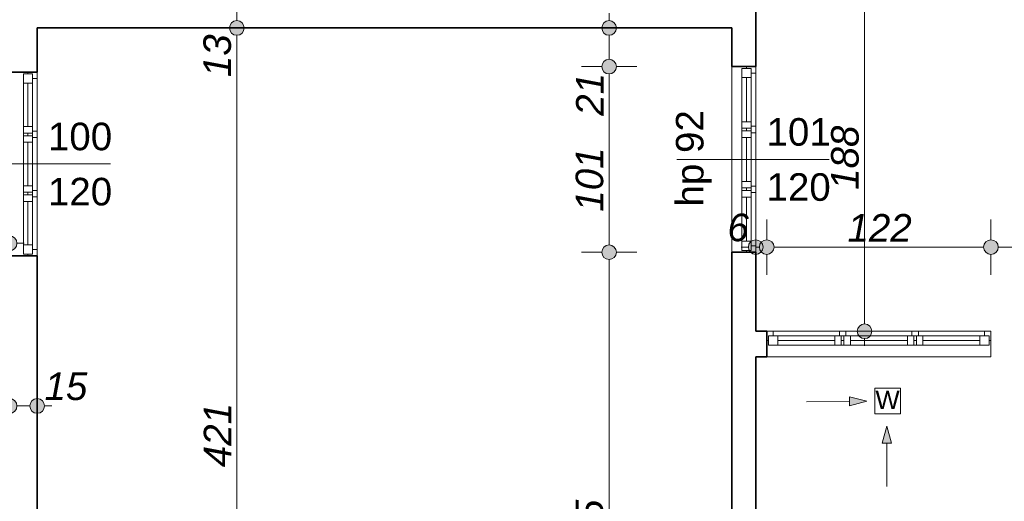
# Model space of a CAD drawing. Header units: millimetres. Extents: x -13944 to 84772, y -78836 to -35317.
# Tile 19 of 85: x 13473 to 18831, y -60218 to -57598. Entities that reach past the tile are written whole.
import ezdxf

# ---------------------------------------------------------------- set-up
doc = ezdxf.new("R2010")
doc.units = ezdxf.units.MM
doc.header["$MEASUREMENT"] = 0
for name, color, linetype, lineweight in [('_podkład_Nr_pióra__1', 7, 'Continuous', 0), ('Instalacje - Went_Klim_Nr_pióra__42', 150, 'Continuous', 13), ('Konstrukcja - Ściany zew_Nr_pióra__6', 7, 'Continuous', 35), ('Okna ArchiCADa_Nr_pióra__1', 7, 'Continuous', 0), ('Wymiarowanie - Ogólne_Nr_pióra__82', 114, 'Continuous', 13), ('Znaczniki okien ArchiCADa_Nr_pióra__1', 7, 'Continuous', 0), ('Znaczniki okien ArchiCADa_Nr_pióra__7', 7, 'Continuous', 70)]:
    doc.layers.add(name, color=color, linetype=linetype, lineweight=lineweight)
doc.layers.add('Wymiarowanie - Ogólne', color=7, linetype='Continuous')
doc.styles.add('GENERATED_STYLE_1', font='txt')
doc.styles.add('GENERATED_STYLE_3', font='txt')
doc.dimstyles.new('GENERATED_STYLE__1', dxfattribs={"dimtxt": 150, "dimasz": 152, "dimexe": 0.18, "dimexo": 0, "dimgap": 0.09, "dimtad": 1, "dimlfac": 0.1, "dimzin": 0, "dimdsep": 46, "dimtxsty": 'GENERATED_STYLE_3', "dimblk": 'ARROWHEAD_11', "dimblk1": 'ARROWHEAD_11', "dimblk2": 'ARROWHEAD_11', "dimcen": 0.09, "dimclrd": 114, "dimclre": 114, "dimclrt": 114, "dimazin": 0, "dimtfac": 1, "dimtdec": 4, "dimtmove": 0, "dimatfit": 3, "dimfxl": 1, "dimtolj": 1, "dimtzin": 0, "dimarcsym": 0})
doc.dimstyles.new('GENERATED_STYLE__2', dxfattribs={"dimtxt": 150, "dimasz": 152, "dimexe": 0.18, "dimexo": 0, "dimgap": 0.09, "dimtad": 1, "dimtih": 1, "dimtoh": 1, "dimlfac": 0.1, "dimzin": 0, "dimdsep": 46, "dimtxsty": 'GENERATED_STYLE_3', "dimblk": 'ARROWHEAD_11', "dimblk1": 'ARROWHEAD_11', "dimblk2": 'ARROWHEAD_11', "dimcen": 0.09, "dimclrd": 114, "dimclre": 114, "dimclrt": 114, "dimazin": 0, "dimtfac": 1, "dimtdec": 4, "dimtmove": 0, "dimatfit": 3, "dimfxl": 1, "dimtolj": 1, "dimtzin": 0, "dimarcsym": 0})

# ---------------------------------------------------------------- blocks, each defined once
blk = doc.blocks.new('*D225')
at = {"layer": 'Wymiarowanie - Ogólne_Nr_pióra__82', "linetype": 'Continuous'}
for points in [[(13458, -59699.3), (13455, -59684), (13446.3, -59671), (13433.3, -59662.3), (13418, -59659.3), (13402.7, -59662.3), (13389.7, -59671), (13381.1, -59684), (13378, -59699.3), (13381.1, -59714.6), (13389.7, -59727.6), (13402.7, -59736.2), (13418, -59739.3), (13433.3, -59736.2), (13446.3, -59727.6), (13455, -59714.6)], [(13608, -59699.3), (13605, -59684), (13596.3, -59671), (13583.3, -59662.3), (13568, -59659.3), (13552.7, -59662.3), (13539.7, -59671), (13531.1, -59684), (13528, -59699.3), (13531.1, -59714.6), (13539.7, -59727.6), (13552.7, -59736.2), (13568, -59739.3), (13583.3, -59736.2), (13596.3, -59727.6), (13605, -59714.6)]]:
    blk.add_hatch(color=256, dxfattribs=at).paths.add_polyline_path(points)
for p, q in [((13418, -59659.3), (13418, -59549.3)), ((13568, -59659.3), (13568, -59549.3)), ((13458, -59699.3), (13528, -59699.3)), ((13608, -59699.3), (13648, -59699.3)), ((13418, -59849.3), (13418, -59739.3)), ((13568, -59849.3), (13568, -59739.3))]:
    blk.add_line(p, q, dxfattribs=at)
for centre in [(13418, -59699.3), (13568, -59699.3)]:
    blk.add_circle(centre, 40, dxfattribs=at)
at = {"layer": 'Wymiarowanie - Ogólne_Nr_pióra__82', "insert": (13608, -59669.3), "char_height": 150, "attachment_point": 7, "style": 'GENERATED_STYLE_3'}
blk.add_mtext('\\A1;{\\fArial|b0|i1|c238|p38;15}', dxfattribs=at)
blk = doc.blocks.new('ARROWHEAD_11')
at = {"color": 0, "linetype": 'Continuous', "lineweight": 0}
blk.add_line((0, 0), (-1, 0), dxfattribs=at)
at = {"color": 0, "linetype": 'Continuous', "lineweight": 0, "const_width": 0.25, "flags": 128}
blk.add_lwpolyline([(-0.125, 0, 1), (0.125, 0, 1)], format="xyb", close=True, dxfattribs=at)
blk = doc.blocks.new('*D259')
at = {"layer": 'Wymiarowanie - Ogólne_Nr_pióra__82', "linetype": 'Continuous'}
for points in [[(6678, -58814.3), (6675, -58799), (6666.3, -58786.1), (6653.3, -58777.4), (6638, -58774.3), (6622.7, -58777.4), (6609.7, -58786.1), (6601.1, -58799), (6598, -58814.3), (6601.1, -58829.7), (6609.7, -58842.6), (6622.7, -58851.3), (6638, -58854.3), (6653.3, -58851.3), (6666.3, -58842.6), (6675, -58829.7)], [(13458, -58814.3), (13455, -58799), (13446.3, -58786.1), (13433.3, -58777.4), (13418, -58774.3), (13402.7, -58777.4), (13389.7, -58786.1), (13381.1, -58799), (13378, -58814.3), (13381.1, -58829.7), (13389.7, -58842.6), (13402.7, -58851.3), (13418, -58854.3), (13433.3, -58851.3), (13446.3, -58842.6), (13455, -58829.7)]]:
    blk.add_hatch(color=256, dxfattribs=at).paths.add_polyline_path(points)
for p, q in [((6638, -58774.3), (6638, -58664.3)), ((13418, -58774.3), (13418, -58664.3)), ((6558, -58814.3), (6598, -58814.3)), ((6678, -58814.3), (13378, -58814.3)), ((13458, -58814.3), (13498, -58814.3)), ((6638, -58964.3), (6638, -58854.3)), ((13418, -58964.3), (13418, -58854.3))]:
    blk.add_line(p, q, dxfattribs=at)
for centre in [(6638, -58814.3), (13418, -58814.3)]:
    blk.add_circle(centre, 40, dxfattribs=at)
at = {"layer": 'Wymiarowanie - Ogólne_Nr_pióra__82', "insert": (9857.3, -58784.3), "char_height": 150, "attachment_point": 7, "style": 'GENERATED_STYLE_3'}
blk.add_mtext('\\A1;{\\fArial|b0|i1|c238|p38;678}', dxfattribs=at)
blk = doc.blocks.new('*D275')
at = {"layer": 'Wymiarowanie - Ogólne_Nr_pióra__82', "linetype": 'Continuous'}
for points in [[(14694.6, -57643), (14691.6, -57627.6), (14682.9, -57614.7), (14669.9, -57606), (14654.6, -57603), (14639.3, -57606), (14626.3, -57614.7), (14617.6, -57627.6), (14614.6, -57643), (14617.6, -57658.3), (14626.3, -57671.2), (14639.3, -57679.9), (14654.6, -57683), (14669.9, -57679.9), (14682.9, -57671.2), (14691.6, -57658.3)], [(14694.6, -61853), (14691.6, -61837.6), (14682.9, -61824.7), (14669.9, -61816), (14654.6, -61813), (14639.3, -61816), (14626.3, -61824.7), (14617.6, -61837.6), (14614.6, -61853), (14617.6, -61868.3), (14626.3, -61881.2), (14639.3, -61889.9), (14654.6, -61893), (14669.9, -61889.9), (14682.9, -61881.2), (14691.6, -61868.3)]]:
    blk.add_hatch(color=256, dxfattribs=at).paths.add_polyline_path(points)
for p, q in [((14614.6, -57643), (14504.6, -57643)), ((14804.6, -57643), (14694.6, -57643)), ((14654.6, -61813), (14654.6, -57683)), ((14614.6, -61853), (14504.6, -61853)), ((14804.6, -61853), (14694.6, -61853))]:
    blk.add_line(p, q, dxfattribs=at)
for centre in [(14654.6, -57643), (14654.6, -61853)]:
    blk.add_circle(centre, 40, dxfattribs=at)
at = {"layer": 'Wymiarowanie - Ogólne_Nr_pióra__82', "char_height": 150, "attachment_point": 7, "rotation": 90, "style": 'GENERATED_STYLE_3'}
for s, insert in [('\\A1;{\\fArial|b0|i1|c238|p38;13}', (14624.6, -57910.6)), ('\\A1;{\\fArial|b0|i1|c238|p38;421}', (14624.6, -60032.5))]:
    blk.add_mtext(s, dxfattribs=dict(at, insert=insert))
blk = doc.blocks.new('*D276')
at = {"layer": 'Wymiarowanie - Ogólne_Nr_pióra__82', "linetype": 'Continuous'}
for points in [[(14694.6, -57513), (14691.6, -57497.6), (14682.9, -57484.7), (14669.9, -57476), (14654.6, -57473), (14639.3, -57476), (14626.3, -57484.7), (14617.6, -57497.6), (14614.6, -57513), (14617.6, -57528.3), (14626.3, -57541.2), (14639.3, -57549.9), (14654.6, -57553), (14669.9, -57549.9), (14682.9, -57541.2), (14691.6, -57528.3)], [(14694.6, -57643), (14691.6, -57627.6), (14682.9, -57614.7), (14669.9, -57606), (14654.6, -57603), (14639.3, -57606), (14626.3, -57614.7), (14617.6, -57627.6), (14614.6, -57643), (14617.6, -57658.3), (14626.3, -57671.2), (14639.3, -57679.9), (14654.6, -57683), (14669.9, -57679.9), (14682.9, -57671.2), (14691.6, -57658.3)]]:
    blk.add_hatch(color=256, dxfattribs=at).paths.add_polyline_path(points)
for p, q in [((14614.6, -57513), (14504.6, -57513)), ((14804.6, -57513), (14694.6, -57513)), ((14654.6, -57603), (14654.6, -57553)), ((14614.6, -57643), (14504.6, -57643)), ((14804.6, -57643), (14694.6, -57643))]:
    blk.add_line(p, q, dxfattribs=at)
for centre in [(14654.6, -57513), (14654.6, -57643)]:
    blk.add_circle(centre, 40, dxfattribs=at)
blk = doc.blocks.new('*D283')
at = {"layer": 'Wymiarowanie - Ogólne_Nr_pióra__82', "linetype": 'Continuous'}
for points in [[(16720.2, -58863), (16717.2, -58847.6), (16708.5, -58834.7), (16695.5, -58826), (16680.2, -58823), (16664.9, -58826), (16651.9, -58834.7), (16643.3, -58847.6), (16640.2, -58863), (16643.3, -58878.3), (16651.9, -58891.2), (16664.9, -58899.9), (16680.2, -58903), (16695.5, -58899.9), (16708.5, -58891.2), (16717.2, -58878.3)], [(16720.2, -61913), (16717.2, -61897.6), (16708.5, -61884.7), (16695.5, -61876), (16680.2, -61873), (16664.9, -61876), (16651.9, -61884.7), (16643.3, -61897.6), (16640.2, -61913), (16643.3, -61928.3), (16651.9, -61941.2), (16664.9, -61949.9), (16680.2, -61953), (16695.5, -61949.9), (16708.5, -61941.2), (16717.2, -61928.3)]]:
    blk.add_hatch(color=256, dxfattribs=at).paths.add_polyline_path(points)
for p, q in [((16640.2, -58863), (16530.2, -58863)), ((16830.2, -58863), (16720.2, -58863)), ((16680.2, -61873), (16680.2, -58903)), ((16640.2, -61913), (16530.2, -61913)), ((16830.2, -61913), (16720.2, -61913))]:
    blk.add_line(p, q, dxfattribs=at)
for centre in [(16680.2, -58863), (16680.2, -61913)]:
    blk.add_circle(centre, 40, dxfattribs=at)
at = {"layer": 'Wymiarowanie - Ogólne_Nr_pióra__82', "insert": (16650.2, -60558.7), "char_height": 150, "attachment_point": 7, "rotation": 90, "style": 'GENERATED_STYLE_3'}
blk.add_mtext('\\A1;{\\fArial|b0|i1|c238|p38;305}', dxfattribs=at)
blk = doc.blocks.new('*D284')
at = {"layer": 'Wymiarowanie - Ogólne_Nr_pióra__82', "linetype": 'Continuous'}
for points in [[(16720.2, -57853), (16717.2, -57837.6), (16708.5, -57824.7), (16695.5, -57816), (16680.2, -57813), (16664.9, -57816), (16651.9, -57824.7), (16643.3, -57837.6), (16640.2, -57853), (16643.3, -57868.3), (16651.9, -57881.2), (16664.9, -57889.9), (16680.2, -57893), (16695.5, -57889.9), (16708.5, -57881.2), (16717.2, -57868.3)], [(16720.2, -58863), (16717.2, -58847.6), (16708.5, -58834.7), (16695.5, -58826), (16680.2, -58823), (16664.9, -58826), (16651.9, -58834.7), (16643.3, -58847.6), (16640.2, -58863), (16643.3, -58878.3), (16651.9, -58891.2), (16664.9, -58899.9), (16680.2, -58903), (16695.5, -58899.9), (16708.5, -58891.2), (16717.2, -58878.3)]]:
    blk.add_hatch(color=256, dxfattribs=at).paths.add_polyline_path(points)
for p, q in [((16640.2, -57853), (16530.2, -57853)), ((16830.2, -57853), (16720.2, -57853)), ((16680.2, -58823), (16680.2, -57893)), ((16640.2, -58863), (16530.2, -58863)), ((16830.2, -58863), (16720.2, -58863))]:
    blk.add_line(p, q, dxfattribs=at)
for centre in [(16680.2, -57853), (16680.2, -58863)]:
    blk.add_circle(centre, 40, dxfattribs=at)
at = {"layer": 'Wymiarowanie - Ogólne_Nr_pióra__82', "char_height": 150, "attachment_point": 7, "rotation": 90, "style": 'GENERATED_STYLE_3'}
for s, insert in [('\\A1;{\\fArial|b0|i1|c238|p38;21}', (16650.2, -58120.6)), ('\\A1;{\\fArial|b0|i1|c238|p38;101}', (16650.2, -58642.5))]:
    blk.add_mtext(s, dxfattribs=dict(at, insert=insert))
blk = doc.blocks.new('*D285')
at = {"layer": 'Wymiarowanie - Ogólne_Nr_pióra__82', "linetype": 'Continuous'}
for points in [[(16720.2, -57643), (16717.2, -57627.6), (16708.5, -57614.7), (16695.5, -57606), (16680.2, -57603), (16664.9, -57606), (16651.9, -57614.7), (16643.3, -57627.6), (16640.2, -57643), (16643.3, -57658.3), (16651.9, -57671.2), (16664.9, -57679.9), (16680.2, -57683), (16695.5, -57679.9), (16708.5, -57671.2), (16717.2, -57658.3)], [(16720.2, -57853), (16717.2, -57837.6), (16708.5, -57824.7), (16695.5, -57816), (16680.2, -57813), (16664.9, -57816), (16651.9, -57824.7), (16643.3, -57837.6), (16640.2, -57853), (16643.3, -57868.3), (16651.9, -57881.2), (16664.9, -57889.9), (16680.2, -57893), (16695.5, -57889.9), (16708.5, -57881.2), (16717.2, -57868.3)]]:
    blk.add_hatch(color=256, dxfattribs=at).paths.add_polyline_path(points)
for p, q in [((16680.2, -57603), (16680.2, -57563)), ((16640.2, -57643), (16530.2, -57643)), ((16830.2, -57643), (16720.2, -57643)), ((16680.2, -57813), (16680.2, -57683)), ((16640.2, -57853), (16530.2, -57853)), ((16830.2, -57853), (16720.2, -57853))]:
    blk.add_line(p, q, dxfattribs=at)
for centre in [(16680.2, -57643), (16680.2, -57853)]:
    blk.add_circle(centre, 40, dxfattribs=at)
blk = doc.blocks.new('*D298')
at = {"layer": 'Wymiarowanie - Ogólne_Nr_pióra__82', "linetype": 'Continuous'}
for points in [[(17518, -58835.2), (17515, -58819.9), (17506.3, -58806.9), (17493.3, -58798.2), (17478, -58795.2), (17462.7, -58798.2), (17449.7, -58806.9), (17441.1, -58819.9), (17438, -58835.2), (17441.1, -58850.5), (17449.7, -58863.5), (17462.7, -58872.1), (17478, -58875.2), (17493.3, -58872.1), (17506.3, -58863.5), (17515, -58850.5)], [(17578, -58835.2), (17575, -58819.9), (17566.3, -58806.9), (17553.3, -58798.2), (17538, -58795.2), (17522.7, -58798.2), (17509.7, -58806.9), (17501.1, -58819.9), (17498, -58835.2), (17501.1, -58850.5), (17509.7, -58863.5), (17522.7, -58872.1), (17538, -58875.2), (17553.3, -58872.1), (17566.3, -58863.5), (17575, -58850.5)]]:
    blk.add_hatch(color=256, dxfattribs=at).paths.add_polyline_path(points)
for p, q in [((17478, -58795.2), (17478, -58685.2)), ((17538, -58795.2), (17538, -58685.2)), ((17398, -58835.2), (17438, -58835.2)), ((17478, -58835.2), (17498, -58835.2)), ((17478, -58985.2), (17478, -58875.2)), ((17538, -58985.2), (17538, -58875.2))]:
    blk.add_line(p, q, dxfattribs=at)
for centre in [(17478, -58835.2), (17538, -58835.2)]:
    blk.add_circle(centre, 40, dxfattribs=at)
at = {"layer": 'Wymiarowanie - Ogólne_Nr_pióra__82', "insert": (17324.2, -58805.2), "char_height": 150, "attachment_point": 7, "style": 'GENERATED_STYLE_3'}
blk.add_mtext('\\A1;{\\fArial|b0|i1|c238|p38;6}', dxfattribs=at)
blk = doc.blocks.new('*D299')
at = {"layer": 'Wymiarowanie - Ogólne_Nr_pióra__82', "linetype": 'Continuous'}
for points in [[(17578, -58835.2), (17575, -58819.9), (17566.3, -58806.9), (17553.3, -58798.2), (17538, -58795.2), (17522.7, -58798.2), (17509.7, -58806.9), (17501.1, -58819.9), (17498, -58835.2), (17501.1, -58850.5), (17509.7, -58863.5), (17522.7, -58872.1), (17538, -58875.2), (17553.3, -58872.1), (17566.3, -58863.5), (17575, -58850.5)], [(18798, -58835.2), (18795, -58819.9), (18786.3, -58806.9), (18773.3, -58798.2), (18758, -58795.2), (18742.7, -58798.2), (18729.7, -58806.9), (18721.1, -58819.9), (18718, -58835.2), (18721.1, -58850.5), (18729.7, -58863.5), (18742.7, -58872.1), (18758, -58875.2), (18773.3, -58872.1), (18786.3, -58863.5), (18795, -58850.5)]]:
    blk.add_hatch(color=256, dxfattribs=at).paths.add_polyline_path(points)
for p, q in [((17538, -58795.2), (17538, -58685.2)), ((18758, -58795.2), (18758, -58685.2)), ((17538, -58985.2), (17538, -58875.2)), ((17578, -58835.2), (18718, -58835.2)), ((18758, -58985.2), (18758, -58875.2))]:
    blk.add_line(p, q, dxfattribs=at)
for centre in [(17538, -58835.2), (18758, -58835.2)]:
    blk.add_circle(centre, 40, dxfattribs=at)
at = {"layer": 'Wymiarowanie - Ogólne_Nr_pióra__82', "insert": (17977.3, -58805.2), "char_height": 150, "attachment_point": 7, "style": 'GENERATED_STYLE_3'}
blk.add_mtext('\\A1;{\\fArial|b0|i1|c238|p38;122}', dxfattribs=at)
blk = doc.blocks.new('*D300')
at = {"layer": 'Wymiarowanie - Ogólne_Nr_pióra__82', "linetype": 'Continuous'}
for points in [[(18798, -58835.2), (18795, -58819.9), (18786.3, -58806.9), (18773.3, -58798.2), (18758, -58795.2), (18742.7, -58798.2), (18729.7, -58806.9), (18721.1, -58819.9), (18718, -58835.2), (18721.1, -58850.5), (18729.7, -58863.5), (18742.7, -58872.1), (18758, -58875.2), (18773.3, -58872.1), (18786.3, -58863.5), (18795, -58850.5)], [(21008, -58835.2), (21005, -58819.9), (20996.3, -58806.9), (20983.3, -58798.2), (20968, -58795.2), (20952.7, -58798.2), (20939.7, -58806.9), (20931.1, -58819.9), (20928, -58835.2), (20931.1, -58850.5), (20939.7, -58863.5), (20952.7, -58872.1), (20968, -58875.2), (20983.3, -58872.1), (20996.3, -58863.5), (21005, -58850.5)]]:
    blk.add_hatch(color=256, dxfattribs=at).paths.add_polyline_path(points)
for p, q in [((18758, -58795.2), (18758, -58685.2)), ((20968, -58795.2), (20968, -58685.2)), ((18758, -58985.2), (18758, -58875.2)), ((18798, -58835.2), (20928, -58835.2)), ((20968, -58985.2), (20968, -58875.2))]:
    blk.add_line(p, q, dxfattribs=at)
for centre in [(18758, -58835.2), (20968, -58835.2)]:
    blk.add_circle(centre, 40, dxfattribs=at)
at = {"layer": 'Wymiarowanie - Ogólne_Nr_pióra__82', "insert": (19692.3, -58805.2), "char_height": 150, "attachment_point": 7, "style": 'GENERATED_STYLE_3'}
blk.add_mtext('\\A1;{\\fArial|b0|i1|c238|p38;221}', dxfattribs=at)
blk = doc.blocks.new('*D313')
at = {"layer": 'Wymiarowanie - Ogólne_Nr_pióra__82', "linetype": 'Continuous'}
for points in [[(18110.1, -57413), (18107.1, -57397.6), (18098.4, -57384.7), (18085.4, -57376), (18070.1, -57373), (18054.8, -57376), (18041.9, -57384.7), (18033.2, -57397.6), (18030.1, -57413), (18033.2, -57428.3), (18041.9, -57441.2), (18054.8, -57449.9), (18070.1, -57453), (18085.4, -57449.9), (18098.4, -57441.2), (18107.1, -57428.3)], [(18110.1, -59293), (18107.1, -59277.6), (18098.4, -59264.7), (18085.4, -59256), (18070.1, -59253), (18054.8, -59256), (18041.9, -59264.7), (18033.2, -59277.6), (18030.1, -59293), (18033.2, -59308.3), (18041.9, -59321.2), (18054.8, -59329.9), (18070.1, -59333), (18085.4, -59329.9), (18098.4, -59321.2), (18107.1, -59308.3)]]:
    blk.add_hatch(color=256, dxfattribs=at).paths.add_polyline_path(points)
for p, q in [((18030.1, -57413), (17920.1, -57413)), ((18220.1, -57413), (18110.1, -57413)), ((18070.1, -59253), (18070.1, -57453)), ((18030.1, -59293), (17920.1, -59293)), ((18220.1, -59293), (18110.1, -59293)), ((18070.1, -59373), (18070.1, -59333))]:
    blk.add_line(p, q, dxfattribs=at)
for centre in [(18070.1, -57413), (18070.1, -59293)]:
    blk.add_circle(centre, 40, dxfattribs=at)
at = {"layer": 'Wymiarowanie - Ogólne_Nr_pióra__82', "insert": (18040.1, -58523.7), "char_height": 150, "attachment_point": 7, "rotation": 90, "style": 'GENERATED_STYLE_3'}
blk.add_mtext('\\A1;{\\fArial|b0|i1|c238|p38;188}', dxfattribs=at)

msp = doc.modelspace()

# ---------------------------------------------------------------- hatches: boundary and pattern name
at = {"layer": 'Instalacje - Went_Klim_Nr_pióra__42', "linetype": 'Continuous'}
for points in [[(18082.04, -59673.149), (17988.496, -59649.073), (17988.991, -59699.071)], [(18191.752, -59808.95), (18166.752, -59902.251), (18216.752, -59902.251)]]:
    msp.add_hatch(color=256, dxfattribs=at).paths.add_polyline_path(points)

# ---------------------------------------------------------------- linework, layer by layer
at = {"layer": '_podkład_Nr_pióra__1', "linetype": 'Continuous'}
msp.add_line((18758.016, -59292.955), (18758.016, -59432.955), dxfattribs=at)
at = {"layer": 'Instalacje - Went_Klim_Nr_pióra__42', "linetype": 'Continuous'}
for p, q in [((18126.38, -59601.982), (18266.38, -59601.982)), ((18126.38, -59741.982), (18126.38, -59601.982)), ((18266.38, -59601.982), (18266.38, -59741.982)), ((17754.364, -59676.392), (17988.744, -59674.072)), ((18082.04, -59673.149), (17988.496, -59649.073)), ((17988.991, -59699.071), (17988.496, -59649.073)), ((18082.04, -59673.149), (17988.991, -59699.071)), ((18266.38, -59741.982), (18126.38, -59741.982)), ((18191.752, -59808.95), (18166.752, -59902.251)), ((18191.752, -59808.95), (18216.752, -59902.251)), ((18216.752, -59902.251), (18166.752, -59902.251)), ((18191.752, -60136.642), (18191.752, -59902.251))]:
    msp.add_line(p, q, dxfattribs=at)
at = {"layer": 'Konstrukcja - Ściany zew_Nr_pióra__6', "linetype": 'Continuous'}
for p, q in [((17428.016, -57852.955), (17348.016, -57852.955)), ((17478.016, -57852.955), (17428.016, -57852.955)), ((13518.016, -57882.955), (13418.016, -57882.955)), ((13568.016, -57882.955), (13518.016, -57882.955)), ((17428.016, -58862.955), (17348.016, -58862.955)), ((17478.016, -58862.955), (17428.016, -58862.955)), ((13518.016, -58882.955), (13418.016, -58882.955)), ((13568.016, -58882.955), (13518.016, -58882.955)), ((17538.016, -59292.955), (17538.016, -59342.955)), ((17538.016, -59342.955), (17538.016, -59432.955))]:
    msp.add_line(p, q, dxfattribs=at)
at = {"layer": 'Konstrukcja - Ściany zew_Nr_pióra__6', "linetype": 'Continuous', "flags": 128}
for points in [[(17478.016, -57642.955), (17478.016, -57412.955)], [(13568.016, -57882.955), (13568.016, -57642.955)], [(13568.016, -57642.955), (14228.016, -57642.955)], [(14228.016, -57642.955), (17348.016, -57642.955)], [(17348.016, -57642.955), (17348.016, -57852.955)], [(17478.016, -57852.955), (17478.016, -57642.955)], [(17348.016, -58862.955), (17348.016, -61912.955)], [(17478.016, -59292.955), (17478.016, -58862.955)], [(13568.016, -61852.955), (13568.016, -58882.955)], [(17538.016, -59292.955), (17478.016, -59292.955)], [(17478.016, -61912.955), (17478.016, -59432.955)], [(17478.016, -59432.955), (17538.016, -59432.955)]]:
    msp.add_lwpolyline(points, dxfattribs=at)
at = {"layer": 'Okna ArchiCADa_Nr_pióra__1', "linetype": 'Continuous'}
for p, q in [((17348.016, -58862.955), (17348.016, -57852.955)), ((17428.016, -57862.955), (17428.016, -57852.955)), ((17478.016, -57852.955), (17428.016, -57852.955)), ((17478.016, -58862.955), (17478.016, -57852.955)), ((17478.016, -57852.955), (17478.016, -57887.955)), ((13493.016, -57942.955), (13493.016, -57892.955)), ((13493.016, -57892.955), (13543.016, -57892.955)), ((13518.016, -57892.955), (13518.016, -57882.955)), ((13568.016, -57882.955), (13518.016, -57882.955)), ((13543.016, -57892.955), (13518.016, -57892.955)), ((13543.016, -57917.955), (13543.016, -57892.955)), ((13543.016, -57892.955), (13543.016, -57942.955)), ((13568.016, -58882.955), (13568.016, -57882.955)), ((13568.016, -57882.955), (13568.016, -57917.955)), ((17403.016, -57912.955), (17403.016, -57862.955)), ((17403.016, -57862.955), (17453.016, -57862.955)), ((17403.016, -58152.955), (17403.016, -57912.955)), ((17453.016, -57912.955), (17403.016, -57912.955)), ((17403.016, -58152.955), (17403.016, -57912.955)), ((17453.016, -57862.955), (17428.016, -57862.955)), ((17428.016, -58152.955), (17428.016, -57912.955)), ((17453.016, -57887.955), (17453.016, -57862.955)), ((17453.016, -57862.955), (17453.016, -57912.955)), ((17478.016, -57887.955), (17453.016, -57887.955)), ((17453.016, -57912.955), (17453.016, -58152.955)), ((17478.016, -57887.955), (17478.016, -58177.955)), ((13493.016, -58179.621), (13493.016, -57942.955)), ((13543.016, -57942.955), (13493.016, -57942.955)), ((13493.016, -58179.621), (13493.016, -57942.955)), ((13518.016, -58179.621), (13518.016, -57942.955)), ((13568.016, -57917.955), (13543.016, -57917.955)), ((13543.016, -57942.955), (13543.016, -58179.621)), ((13568.016, -57917.955), (13568.016, -58204.621)), ((13493.016, -58229.621), (13493.016, -58179.621)), ((13493.016, -58179.621), (13543.016, -58179.621)), ((13543.016, -58179.621), (13543.016, -58229.621)), ((17403.016, -58202.955), (17403.016, -58152.955)), ((17403.016, -58152.955), (17453.016, -58152.955)), ((17453.016, -58152.955), (17453.016, -58202.955)), ((17453.016, -58202.955), (17453.016, -58177.955)), ((17453.016, -58177.955), (17478.016, -58177.955)), ((17478.016, -58177.955), (17478.016, -58195.455)), ((13493.016, -58264.621), (13493.016, -58214.621)), ((13493.016, -58214.621), (13543.016, -58214.621)), ((13543.016, -58229.621), (13493.016, -58229.621)), ((13543.016, -58214.621), (13518.016, -58214.621)), ((13518.016, -58214.621), (13518.016, -58222.121)), ((13518.016, -58222.121), (13518.016, -58229.621)), ((13518.016, -58229.621), (13543.016, -58229.621)), ((13543.016, -58229.621), (13543.016, -58204.621)), ((13543.016, -58204.621), (13568.016, -58204.621)), ((13543.016, -58239.621), (13543.016, -58214.621)), ((13543.016, -58214.621), (13543.016, -58264.621)), ((13568.016, -58204.621), (13568.016, -58222.121)), ((13568.016, -58222.121), (13568.016, -58239.621)), ((17403.016, -58237.955), (17403.016, -58187.955)), ((17403.016, -58187.955), (17453.016, -58187.955)), ((17453.016, -58202.955), (17403.016, -58202.955)), ((17453.016, -58187.955), (17428.016, -58187.955)), ((17428.016, -58187.955), (17428.016, -58195.455)), ((17428.016, -58195.455), (17428.016, -58202.955)), ((17428.016, -58202.955), (17453.016, -58202.955)), ((17453.016, -58212.955), (17453.016, -58187.955)), ((17453.016, -58187.955), (17453.016, -58237.955)), ((17478.016, -58212.955), (17453.016, -58212.955)), ((17478.016, -58195.455), (17478.016, -58212.955)), ((17478.016, -58212.955), (17478.016, -58502.955)), ((13493.016, -58501.288), (13493.016, -58264.621)), ((13543.016, -58264.621), (13493.016, -58264.621)), ((13493.016, -58501.288), (13493.016, -58264.621)), ((13518.016, -58501.288), (13518.016, -58264.621)), ((13568.016, -58239.621), (13543.016, -58239.621)), ((13543.016, -58264.621), (13543.016, -58501.288)), ((13568.016, -58239.621), (13568.016, -58526.288)), ((17403.016, -58477.955), (17403.016, -58237.955)), ((17453.016, -58237.955), (17403.016, -58237.955)), ((17403.016, -58477.955), (17403.016, -58237.955)), ((17428.016, -58477.955), (17428.016, -58237.955)), ((17453.016, -58237.955), (17453.016, -58477.955)), ((13493.016, -58551.288), (13493.016, -58501.288)), ((13493.016, -58501.288), (13543.016, -58501.288)), ((13543.016, -58501.288), (13543.016, -58551.288)), ((17403.016, -58527.955), (17403.016, -58477.955)), ((17403.016, -58477.955), (17453.016, -58477.955)), ((17453.016, -58477.955), (17453.016, -58527.955)), ((17453.016, -58527.955), (17453.016, -58502.955)), ((17453.016, -58502.955), (17478.016, -58502.955)), ((17478.016, -58502.955), (17478.016, -58520.455)), ((13493.016, -58586.288), (13493.016, -58536.288)), ((13493.016, -58536.288), (13543.016, -58536.288)), ((13543.016, -58551.288), (13493.016, -58551.288)), ((13543.016, -58536.288), (13518.016, -58536.288)), ((13518.016, -58536.288), (13518.016, -58543.788)), ((13518.016, -58543.788), (13518.016, -58551.288)), ((13518.016, -58551.288), (13543.016, -58551.288)), ((13543.016, -58551.288), (13543.016, -58526.288)), ((13543.016, -58526.288), (13568.016, -58526.288)), ((13543.016, -58561.288), (13543.016, -58536.288)), ((13543.016, -58536.288), (13543.016, -58586.288)), ((13568.016, -58526.288), (13568.016, -58543.788)), ((13568.016, -58543.788), (13568.016, -58561.288)), ((17403.016, -58562.955), (17403.016, -58512.955)), ((17403.016, -58512.955), (17453.016, -58512.955)), ((17453.016, -58527.955), (17403.016, -58527.955)), ((17453.016, -58512.955), (17428.016, -58512.955)), ((17428.016, -58512.955), (17428.016, -58520.455)), ((17428.016, -58520.455), (17428.016, -58527.955)), ((17428.016, -58527.955), (17453.016, -58527.955)), ((17453.016, -58537.955), (17453.016, -58512.955)), ((17453.016, -58512.955), (17453.016, -58562.955)), ((17478.016, -58537.955), (17453.016, -58537.955)), ((17478.016, -58520.455), (17478.016, -58537.955)), ((17478.016, -58537.955), (17478.016, -58827.955)), ((13493.016, -58822.955), (13493.016, -58586.288)), ((13543.016, -58586.288), (13493.016, -58586.288)), ((13493.016, -58822.955), (13493.016, -58586.288)), ((13518.016, -58822.955), (13518.016, -58586.288)), ((13568.016, -58561.288), (13543.016, -58561.288)), ((13543.016, -58586.288), (13543.016, -58822.955)), ((13568.016, -58561.288), (13568.016, -58847.955)), ((17403.016, -58802.955), (17403.016, -58562.955)), ((17453.016, -58562.955), (17403.016, -58562.955)), ((17403.016, -58802.955), (17403.016, -58562.955)), ((17428.016, -58802.955), (17428.016, -58562.955)), ((17453.016, -58562.955), (17453.016, -58802.955)), ((13493.016, -58872.955), (13493.016, -58822.955)), ((13493.016, -58822.955), (13543.016, -58822.955)), ((13543.016, -58822.955), (13543.016, -58872.955)), ((17403.016, -58852.955), (17403.016, -58802.955)), ((17403.016, -58802.955), (17453.016, -58802.955)), ((17453.016, -58802.955), (17453.016, -58852.955)), ((13543.016, -58872.955), (13493.016, -58872.955)), ((13518.016, -58882.955), (13518.016, -58872.955)), ((13518.016, -58872.955), (13543.016, -58872.955)), ((13543.016, -58872.955), (13543.016, -58847.955)), ((13543.016, -58847.955), (13568.016, -58847.955)), ((13568.016, -58847.955), (13568.016, -58882.955)), ((17453.016, -58852.955), (17403.016, -58852.955)), ((17428.016, -58862.955), (17428.016, -58852.955)), ((17428.016, -58852.955), (17453.016, -58852.955)), ((17478.016, -58862.955), (17428.016, -58862.955)), ((17453.016, -58852.955), (17453.016, -58827.955)), ((17453.016, -58827.955), (17478.016, -58827.955)), ((17478.016, -58827.955), (17478.016, -58862.955)), ((13568.016, -58882.955), (13518.016, -58882.955)), ((17538.016, -59292.955), (18758.016, -59292.955)), ((17573.016, -59292.955), (17538.016, -59292.955)), ((17538.016, -59292.955), (17538.016, -59342.955)), ((17573.016, -59317.955), (17573.016, -59292.955)), ((17933.016, -59292.955), (17573.016, -59292.955)), ((17950.516, -59292.955), (17933.016, -59292.955)), ((17933.016, -59292.955), (17933.016, -59317.955)), ((17968.016, -59292.955), (17950.516, -59292.955)), ((17968.016, -59317.955), (17968.016, -59292.955)), ((18328.016, -59292.955), (17968.016, -59292.955)), ((18345.516, -59292.955), (18328.016, -59292.955)), ((18328.016, -59292.955), (18328.016, -59317.955)), ((18363.016, -59292.955), (18345.516, -59292.955)), ((18363.016, -59317.955), (18363.016, -59292.955)), ((18723.016, -59292.955), (18363.016, -59292.955)), ((18758.016, -59292.955), (18723.016, -59292.955)), ((18723.016, -59292.955), (18723.016, -59317.955)), ((18758.016, -59292.955), (18758.016, -59342.955)), ((17538.016, -59342.955), (17548.016, -59342.955)), ((17548.016, -59342.955), (17548.016, -59317.955)), ((17548.016, -59317.955), (17573.016, -59317.955)), ((17598.016, -59317.955), (17548.016, -59317.955)), ((17548.016, -59317.955), (17548.016, -59367.955)), ((17598.016, -59367.955), (17598.016, -59317.955)), ((17908.016, -59317.955), (17598.016, -59317.955)), ((17598.016, -59342.955), (17908.016, -59342.955)), ((17958.016, -59317.955), (17908.016, -59317.955)), ((17908.016, -59317.955), (17908.016, -59367.955)), ((17933.016, -59317.955), (17958.016, -59317.955)), ((17943.016, -59342.955), (17943.016, -59317.955)), ((17943.016, -59317.955), (17968.016, -59317.955)), ((17993.016, -59317.955), (17943.016, -59317.955)), ((17943.016, -59317.955), (17943.016, -59367.955)), ((17950.516, -59342.955), (17943.016, -59342.955)), ((17958.016, -59342.955), (17950.516, -59342.955)), ((17958.016, -59317.955), (17958.016, -59342.955)), ((17958.016, -59367.955), (17958.016, -59317.955)), ((17993.016, -59367.955), (17993.016, -59317.955)), ((18303.016, -59317.955), (17993.016, -59317.955)), ((17993.016, -59342.955), (18303.016, -59342.955)), ((18353.016, -59317.955), (18303.016, -59317.955)), ((18303.016, -59317.955), (18303.016, -59367.955)), ((18328.016, -59317.955), (18353.016, -59317.955)), ((18338.016, -59342.955), (18338.016, -59317.955)), ((18338.016, -59317.955), (18363.016, -59317.955)), ((18388.016, -59317.955), (18338.016, -59317.955)), ((18338.016, -59317.955), (18338.016, -59367.955)), ((18345.516, -59342.955), (18338.016, -59342.955)), ((18353.016, -59342.955), (18345.516, -59342.955)), ((18353.016, -59317.955), (18353.016, -59342.955)), ((18353.016, -59367.955), (18353.016, -59317.955)), ((18388.016, -59367.955), (18388.016, -59317.955)), ((18698.016, -59317.955), (18388.016, -59317.955)), ((18388.016, -59342.955), (18698.016, -59342.955)), ((18748.016, -59317.955), (18698.016, -59317.955)), ((18698.016, -59317.955), (18698.016, -59367.955)), ((18723.016, -59317.955), (18748.016, -59317.955)), ((18748.016, -59317.955), (18748.016, -59342.955)), ((18748.016, -59367.955), (18748.016, -59317.955)), ((18748.016, -59342.955), (18758.016, -59342.955)), ((17548.016, -59367.955), (17598.016, -59367.955)), ((17598.016, -59367.955), (17908.016, -59367.955)), ((17598.016, -59367.955), (17908.016, -59367.955)), ((17908.016, -59367.955), (17958.016, -59367.955)), ((17943.016, -59367.955), (17993.016, -59367.955)), ((17993.016, -59367.955), (18303.016, -59367.955)), ((17993.016, -59367.955), (18303.016, -59367.955)), ((18303.016, -59367.955), (18353.016, -59367.955)), ((18338.016, -59367.955), (18388.016, -59367.955)), ((18388.016, -59367.955), (18698.016, -59367.955)), ((18388.016, -59367.955), (18698.016, -59367.955)), ((18698.016, -59367.955), (18748.016, -59367.955)), ((17538.016, -59432.955), (18758.016, -59432.955))]:
    msp.add_line(p, q, dxfattribs=at)
at = {"layer": 'Znaczniki okien ArchiCADa_Nr_pióra__1', "linetype": 'Continuous'}
for p, q in [((13968.016, -58382.955), (13118.016, -58382.955)), ((17878.016, -58357.955), (17048.016, -58357.955))]:
    msp.add_line(p, q, dxfattribs=at)

# ---------------------------------------------------------------- texts
at = {"layer": 'Instalacje - Went_Klim_Nr_pióra__42', "linetype": 'Continuous', "insert": (18261.294, -59666.268), "char_height": 100, "attachment_point": 6, "style": 'GENERATED_STYLE_1'}
msp.add_mtext('\\A1;{\\fArial|b0|i0|c238|p38;W}', dxfattribs=at)
at = {"layer": 'Znaczniki okien ArchiCADa_Nr_pióra__7', "insert": (17238.85, -58614.412), "char_height": 150, "attachment_point": 7, "rotation": 90, "style": 'GENERATED_STYLE_1'}
msp.add_mtext('\\A1;{\\fArial|b0|i0|c238|p38;hp 92}', dxfattribs=at)
at = {"layer": 'Znaczniki okien ArchiCADa_Nr_pióra__7', "char_height": 150, "attachment_point": 7, "style": 'GENERATED_STYLE_1'}
for s, insert in [('\\A1;{\\fArial|b0|i0|c238|p38;100}', (13626.529, -58310.423)), ('\\A1;{\\fArial|b0|i0|c238|p38;101}', (17536.529, -58285.423)), ('\\A1;{\\fArial|b0|i0|c238|p38;120}', (17536.529, -58585.423)), ('\\A1;{\\fArial|b0|i0|c238|p38;120}', (13626.529, -58610.423))]:
    msp.add_mtext(s, dxfattribs=dict(at, insert=insert))

# ---------------------------------------------------------------- dimensions: what is measured, and where the dimension line sits
at = {"layer": 'Wymiarowanie - Ogólne', "color": 114, "linetype": 'Continuous', "lineweight": 13}
for base, p1, p2, picture, middle in [((18070.137, -57412.955), (17478.016, -59292.955), (17728.016, -57412.955), '*D313', (17965.137, -58352.955)), ((14654.598, -57512.955), (13905.499, -57642.955), (15047.341, -57512.955), '*D276', (14549.598, -57796.784)), ((16680.218, -57642.955), (17348.016, -57852.955), (17348.016, -57642.955), '*D285', (16575.218, -58006.784)), ((14654.598, -57642.955), (14315.499, -61852.955), (13905.499, -57642.955), '*D275', (14549.598, -59861.784)), ((16680.218, -57852.955), (17348.016, -58862.955), (17348.016, -57852.955), '*D284', (16575.218, -58471.784)), ((16680.218, -58862.955), (16938.016, -61912.955), (17348.016, -58862.955), '*D283', (16575.218, -60387.955))]:
    dim = msp.add_linear_dim(base=base, p1=p1, p2=p2, angle=90, dimstyle='GENERATED_STYLE__1', dxfattribs=at)
    dim.commit()
    dim.dimension.update_dxf_attribs({"geometry": picture, "text_midpoint": middle, "dimtype": 160, "text_rotation": 90})
for base, p1, p2, picture, middle in [((13418.016, -58814.343), (6638.016, -59302.955), (13418.016, -59302.955), '*D259', (10028.016, -58709.343)), ((17538.016, -58835.175), (17478.016, -59292.955), (17538.016, -59292.955), '*D298', (17381.101, -58730.175)), ((18758.016, -58835.175), (17538.016, -59292.955), (18758.016, -59292.955), '*D299', (18148.016, -58730.175)), ((20968.016, -58835.175), (18758.016, -59292.955), (20968.016, -59292.955), '*D300', (19863.016, -58730.175)), ((13568.016, -59699.29), (13418.016, -59530.997), (13568.016, -60131.057), '*D225', (13721.845, -59594.29))]:
    dim = msp.add_linear_dim(base=base, p1=p1, p2=p2, dimstyle='GENERATED_STYLE__2', dxfattribs=at)
    dim.commit()
    dim.dimension.update_dxf_attribs({"geometry": picture, "text_midpoint": middle, "dimtype": 160})

doc.saveas('drawing.dxf')
